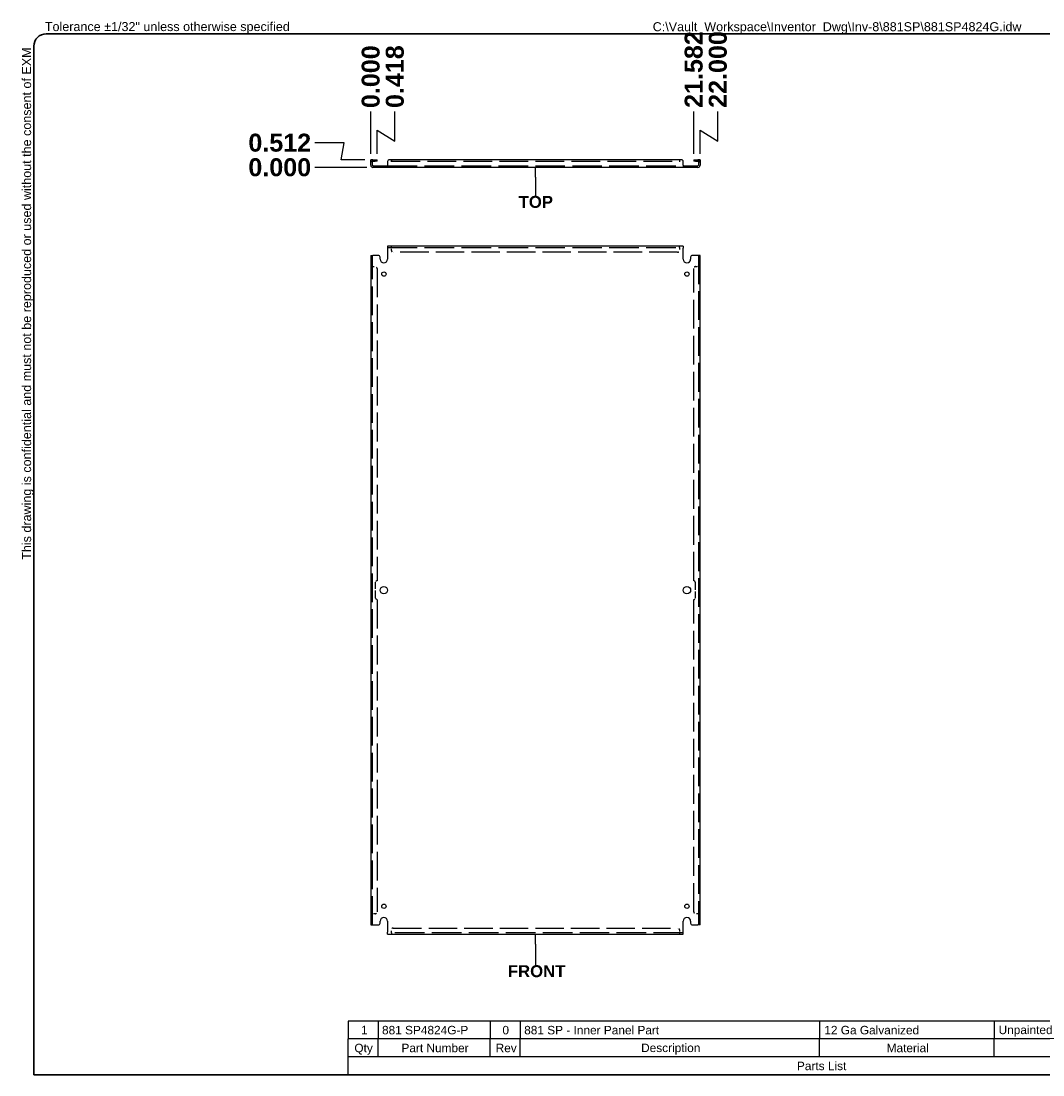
# Model space of a CAD drawing. Header units: inches. Extents: x 3 to 112, y 3 to 73.
# Tile 1 of 2: x 3 to 71, y 3 to 73. Entities that reach past the tile are written whole.
import ezdxf

# ---------------------------------------------------------------- set-up
doc = ezdxf.new("R2010")
doc.units = ezdxf.units.IN
doc.header["$LTSCALE"] = 10
doc.header["$MEASUREMENT"] = 0
doc.linetypes.add('DASHED_SPACE', pattern=[0.2067, 0.1654, -0.0413])
doc.layers.get('0').update_dxf_attribs({"lineweight": 25})
for name, color, linetype, lineweight in [('Dimensions(ANSI)', 7, 'Continuous', 25), ('Hidden Edges(ANSI)', 7, 'DASHED_SPACE', 25), ('Sketch Geometry(ANSI)', 7, 'Continuous', 25), ('Symbols(ANSI)', 7, 'Continuous', 25), ('Visible Edges(ANSI)', 7, 'Continuous', 25)]:
    doc.layers.add(name, color=color, linetype=linetype, lineweight=lineweight)
doc.styles.add('Current-ANSI', font='arial.ttf')
doc.styles.add('Dimension-ANSI', font='arialbd.ttf')
doc.styles.add('Part List-ANSI', font='arial.ttf')
doc.dimstyles.new('INCH-ANSI', dxfattribs={"dimscale": 10, "dimtxt": 0.12, "dimasz": 0.098425, "dimexe": 0.04, "dimexo": 0.04, "dimgap": 0.031496, "dimtad": 0, "dimtih": 1, "dimtoh": 1, "dimdec": 3, "dimrnd": 1e-08, "dimzin": 0, "dimdsep": 46, "dimtxsty": 'Dimension-ANSI', "dimcen": 0.09, "dimdle": 0.312, "dimclrd": 179, "dimclre": 179, "dimclrt": 7, "dimadec": 1, "dimazin": 0, "dimtfac": 1, "dimtdec": 3, "dimtofl": 0, "dimtmove": 0, "dimatfit": 3, "dimfxl": 1, "dimtolj": 1, "dimtzin": 4, "dimlwd": 25, "dimlwe": 25, "dimarcsym": 0})
doc.dimstyles.new('INCH-ANSI-VERTICAL', dxfattribs={"dimscale": 10, "dimtxt": 0.12, "dimasz": 0.098425, "dimexe": 0.04, "dimexo": 0.04, "dimgap": 0.031496, "dimtad": 0, "dimtih": 1, "dimtoh": 1, "dimdec": 3, "dimrnd": 1e-08, "dimzin": 0, "dimdsep": 46, "dimtxsty": 'Dimension-ANSI', "dimcen": 0.09, "dimdle": 0.312, "dimclrd": 179, "dimclre": 179, "dimclrt": 7, "dimadec": 1, "dimazin": 0, "dimtfac": 1, "dimtdec": 3, "dimtofl": 0, "dimtmove": 0, "dimatfit": 3, "dimfxl": 1, "dimtolj": 1, "dimtzin": 4, "dimlwd": 25, "dimlwe": 25, "dimarcsym": 0})

# ---------------------------------------------------------------- blocks, each defined once
blk = doc.blocks.new('Parts List')
at = {"layer": 'Symbols(ANSI)'}
for p, q in [((13.023, 0.795), (3.548, 0.795)), ((3.548, 0.795), (3.548, 0.615)), ((3.848, 0.795), (3.848, 0.615)), ((4.973, 0.795), (4.973, 0.615)), ((5.273, 0.795), (5.273, 0.615)), ((8.273, 0.795), (8.273, 0.615)), ((10.023, 0.795), (10.023, 0.615)), ((11.523, 0.795), (11.523, 0.615)), ((13.023, 0.795), (13.023, 0.615)), ((13.023, 0.615), (3.548, 0.615)), ((3.548, 0.435), (3.548, 0.615)), ((3.848, 0.435), (3.848, 0.615)), ((4.973, 0.435), (4.973, 0.615)), ((5.273, 0.435), (5.273, 0.615)), ((8.273, 0.435), (8.273, 0.615)), ((10.023, 0.435), (10.023, 0.615)), ((11.523, 0.435), (11.523, 0.615)), ((13.023, 0.435), (13.023, 0.615)), ((3.548, 0.255), (3.548, 0.435)), ((13.023, 0.435), (3.548, 0.435)), ((13.023, 0.255), (13.023, 0.435)), ((13.023, 0.255), (3.548, 0.255))]:
    blk.add_line(p, q, dxfattribs=at)
at = {"layer": 'Symbols(ANSI)', "char_height": 0.085, "attachment_point": 7, "line_spacing_factor": 0.25, "style": 'Part List-ANSI'}
for s, insert in [('1', (3.678, 0.662)), ('881 SP4824G-P', (3.888, 0.66)), ('0', (5.095, 0.66)), ('881 SP - Inner Panel Part', (5.313, 0.66)), ('12 Ga Galvanized', (8.321, 0.66)), ('Unpainted', (10.068, 0.638)), ('Galvanized', (11.565, 0.66)), ('Qty', (3.611, 0.456)), ('Part Number', (4.083, 0.481)), ('Rev', (5.027, 0.481)), ('Description', (6.485, 0.458)), ('Material', (8.946, 0.481)), ('Color', (10.637, 0.48)), ('Finish', (12.125, 0.481)), ('Parts List', (8.047, 0.301))]:
    blk.add_mtext(s, dxfattribs=dict(at, insert=insert))
blk = doc.blocks.new('Datum Identifier1')
at = {"layer": 'Symbols(ANSI)', "color": 7, "linetype": 'Continuous', "lineweight": 25}
for p, q in [((5.425, 1.566), (5.425, 1.664)), ((5.425, 1.566), (5.425, 1.541)), ((5.425, 1.541), (5.425, 1.357))]:
    blk.add_line(p, q, dxfattribs=at)
at = {"layer": 'Symbols(ANSI)', "color": 7, "insert": (5.149, 1.233), "char_height": 0.12, "attachment_point": 7, "line_spacing_factor": 0.25, "style": 'Dimension-ANSI'}
blk.add_mtext('FRONT', dxfattribs=at)
blk = doc.blocks.new('Datum Identifier2')
at = {"layer": 'Symbols(ANSI)', "color": 7, "linetype": 'Continuous', "lineweight": 25}
for p, q in [((5.425, 9.254), (5.425, 9.353)), ((5.425, 9.254), (5.425, 9.253)), ((5.425, 9.253), (5.425, 9.069))]:
    blk.add_line(p, q, dxfattribs=at)
at = {"layer": 'Symbols(ANSI)', "color": 7, "insert": (5.257, 8.945), "char_height": 0.12, "attachment_point": 7, "line_spacing_factor": 0.25, "style": 'Dimension-ANSI'}
blk.add_mtext('TOP', dxfattribs=at)
blk = doc.blocks.new('*D12')
at = {"layer": 'Defpoints', "color": 0, "linetype": 'Continuous', "transparency": 16777216}
for p in [(26.495, 66.924), (26.495, 63.713), (26.495, 63.713)]:
    blk.add_point(p, dxfattribs=at)
at = {"layer": 'Dimensions(ANSI)', "color": 179, "linetype": 'Continuous', "lineweight": 25, "transparency": 16777216}
blk.add_line((26.495, 64.113), (26.495, 66.924), dxfattribs=at)
at = {"layer": 'Dimensions(ANSI)', "color": 7, "linetype": 'Continuous', "lineweight": 25, "transparency": 16777216, "insert": (26.495, 69.26), "char_height": 1.2, "attachment_point": 5, "rotation": 90, "style": 'Dimension-ANSI'}
blk.add_mtext('\\A1;0.000', dxfattribs=at)
blk = doc.blocks.new('*D13')
at = {"layer": 'Defpoints', "color": 0, "linetype": 'Continuous', "transparency": 16777216}
for p in [(28.107, 66.924), (26.495, 63.713), (26.913, 63.713)]:
    blk.add_point(p, dxfattribs=at)
at = {"layer": 'Dimensions(ANSI)', "color": 179, "linetype": 'Continuous', "lineweight": 25, "transparency": 16777216}
for p, q in [((28.107, 64.955), (28.107, 66.924)), ((26.913, 64.113), (26.913, 65.681)), ((26.913, 65.681), (28.107, 64.955))]:
    blk.add_line(p, q, dxfattribs=at)
at = {"layer": 'Dimensions(ANSI)', "color": 7, "linetype": 'Continuous', "lineweight": 25, "transparency": 16777216, "insert": (28.107, 69.263), "char_height": 1.2, "attachment_point": 5, "rotation": 90, "style": 'Dimension-ANSI'}
blk.add_mtext('\\A1;0.418', dxfattribs=at)
blk = doc.blocks.new('*D14')
at = {"layer": 'Defpoints', "color": 0, "linetype": 'Continuous', "transparency": 16777216}
for p in [(48.077, 66.924), (26.495, 63.713), (48.077, 63.713)]:
    blk.add_point(p, dxfattribs=at)
at = {"layer": 'Dimensions(ANSI)', "color": 179, "linetype": 'Continuous', "lineweight": 25, "transparency": 16777216}
blk.add_line((48.077, 64.113), (48.077, 66.924), dxfattribs=at)
at = {"layer": 'Dimensions(ANSI)', "color": 7, "linetype": 'Continuous', "lineweight": 25, "transparency": 16777216, "insert": (48.077, 69.739), "char_height": 1.2, "attachment_point": 5, "rotation": 90, "style": 'Dimension-ANSI'}
blk.add_mtext('\\A1;21.582', dxfattribs=at)
blk = doc.blocks.new('*D15')
at = {"layer": 'Defpoints', "color": 0, "linetype": 'Continuous', "transparency": 16777216}
for p in [(49.689, 66.924), (26.495, 63.713), (48.495, 63.713)]:
    blk.add_point(p, dxfattribs=at)
at = {"layer": 'Dimensions(ANSI)', "color": 179, "linetype": 'Continuous', "lineweight": 25, "transparency": 16777216}
for p, q in [((49.689, 64.955), (49.689, 66.924)), ((48.495, 64.113), (48.495, 65.681)), ((48.495, 65.681), (49.689, 64.955))]:
    blk.add_line(p, q, dxfattribs=at)
at = {"layer": 'Dimensions(ANSI)', "color": 7, "linetype": 'Continuous', "lineweight": 25, "transparency": 16777216, "insert": (49.689, 69.74), "char_height": 1.2, "attachment_point": 5, "rotation": 90, "style": 'Dimension-ANSI'}
blk.add_mtext('\\A1;22.000', dxfattribs=at)
blk = doc.blocks.new('*D20')
at = {"layer": 'Defpoints', "color": 0, "linetype": 'Continuous', "transparency": 16777216}
for p in [(22.749, 63.201), (26.631, 63.201), (26.631, 63.201)]:
    blk.add_point(p, dxfattribs=at)
at = {"layer": 'Dimensions(ANSI)', "color": 179, "linetype": 'Continuous', "lineweight": 25, "transparency": 16777216}
blk.add_line((26.231, 63.201), (22.749, 63.201), dxfattribs=at)
at = {"layer": 'Dimensions(ANSI)', "color": 7, "linetype": 'Continuous', "lineweight": 25, "transparency": 16777216, "insert": (20.413, 63.201), "char_height": 1.2, "attachment_point": 5, "style": 'Dimension-ANSI'}
blk.add_mtext('\\A1;0.000', dxfattribs=at)
blk = doc.blocks.new('*D21')
at = {"layer": 'Defpoints', "color": 0, "linetype": 'Continuous', "transparency": 16777216}
for p in [(22.749, 64.844), (26.495, 63.713), (26.631, 63.201)]:
    blk.add_point(p, dxfattribs=at)
at = {"layer": 'Dimensions(ANSI)', "color": 179, "linetype": 'Continuous', "lineweight": 25, "transparency": 16777216}
for p, q in [((24.717, 64.844), (22.749, 64.844)), ((24.526, 63.713), (24.717, 64.844)), ((26.095, 63.713), (24.526, 63.713))]:
    blk.add_line(p, q, dxfattribs=at)
at = {"layer": 'Dimensions(ANSI)', "color": 7, "linetype": 'Continuous', "lineweight": 25, "transparency": 16777216, "insert": (20.414, 64.844), "char_height": 1.2, "attachment_point": 5, "style": 'Dimension-ANSI'}
blk.add_mtext('\\A1;0.512', dxfattribs=at)
blk = doc.blocks.new('Borders EXM - B (Inch)')
at = {"layer": 'Sketch Geometry(ANSI)', "linetype": 'Continuous', "lineweight": 35}
for p, q in [((16.398, 10.692), (0.523, 10.692)), ((0.398, 10.567), (0.398, 0.255)), ((0.398, 0.255), (16.398, 0.255))]:
    blk.add_line(p, q, dxfattribs=at)
blk.add_arc((0.523, 10.567), 0.125, 90, 180, dxfattribs=at)
at = {"layer": 'Symbols(ANSI)', "color": 7, "insert": (0.509, 10.692), "char_height": 0.09, "attachment_point": 7, "style": 'Current-ANSI'}
blk.add_mtext('Tolerance ±1/32" unless otherwise specified', dxfattribs=at)
at = {"layer": 'Symbols(ANSI)', "color": 7, "insert": (0.398, 5.419), "char_height": 0.09, "attachment_point": 7, "rotation": 90, "style": 'Current-ANSI'}
blk.add_mtext('This drawing is confidential and must not be reproduced or used without the consent of EXM', dxfattribs=at)
at = {"layer": 'Symbols(ANSI)', "color": 7, "style": 'Current-ANSI'}
blk.add_attdef('FILENAME_AND_PATH_001', (6.601, 10.718), '', height=0.09, dxfattribs=at)

msp = doc.modelspace()

# ---------------------------------------------------------------- linework, layer by layer
at = {"layer": 'Hidden Edges(ANSI)', "ltscale": 0.029899}
for p, q in [((26.5998, 63.5767), (26.4948, 63.5767)), ((26.8193, 63.7129), (26.8193, 63.6079)), ((48.1703, 63.7129), (48.1703, 63.6079)), ((48.3898, 63.5767), (48.4948, 63.5767)), ((27.2248, 63.2009), (27.2248, 63.3059)), ((27.5148, 63.2009), (27.5148, 63.3059)), ((47.4748, 63.3059), (47.4748, 63.2009)), ((47.7648, 63.3059), (47.7648, 63.2009)), ((27.8696, 57.8391), (27.8696, 57.9441)), ((27.8698, 57.8391), (27.8698, 57.9441)), ((47.1198, 57.8391), (47.1198, 57.9441)), ((47.12, 57.8391), (47.12, 57.9441)), ((26.5998, 56.5693), (26.4948, 56.5693)), ((26.5998, 56.5691), (26.4948, 56.5691)), ((48.3898, 56.5693), (48.4948, 56.5693)), ((48.3898, 56.5691), (48.4948, 56.5691)), ((26.5998, 13.3191), (26.4948, 13.3191)), ((26.5998, 13.3189), (26.4948, 13.3189)), ((48.3898, 13.3191), (48.4948, 13.3191)), ((48.3898, 13.3189), (48.4948, 13.3189)), ((27.8696, 12.0491), (27.8696, 11.9441)), ((27.8698, 12.0491), (27.8698, 11.9441)), ((47.1198, 12.0491), (47.1198, 11.9441)), ((47.12, 12.0491), (47.12, 11.9441))]:
    msp.add_line(p, q, dxfattribs=at)
at = {"layer": 'Hidden Edges(ANSI)', "ltscale": 1.164127}
msp.add_line((27.8698, 63.6079), (47.1198, 63.6079), dxfattribs=at)
at = {"layer": 'Hidden Edges(ANSI)', "ltscale": 1.194364}
for p, q in [((27.6198, 63.3059), (47.3698, 63.3059)), ((27.6198, 57.8391), (47.3698, 57.8391)), ((47.3698, 12.0491), (27.6198, 12.0491))]:
    msp.add_line(p, q, dxfattribs=at)
at = {"layer": 'Hidden Edges(ANSI)', "ltscale": 0.013812}
for p, q in [((27.8698, 57.8391), (27.8698, 57.8081)), ((47.1198, 57.8391), (47.1198, 57.8081)), ((26.5998, 56.5691), (26.6308, 56.5691)), ((48.3898, 56.5691), (48.3588, 56.5691)), ((26.5998, 13.3191), (26.6308, 13.3191)), ((48.3898, 13.3191), (48.3588, 13.3191)), ((27.8698, 12.0491), (27.8698, 12.0801)), ((47.1198, 12.0491), (47.1198, 12.0801))]:
    msp.add_line(p, q, dxfattribs=at)
at = {"layer": 'Hidden Edges(ANSI)', "ltscale": 0.044756}
for p, q in [((27.8698, 57.6511), (27.8698, 57.8081)), ((47.1198, 57.8081), (47.1198, 57.6511)), ((26.6308, 56.5691), (26.7878, 56.5691)), ((48.2018, 56.5691), (48.3588, 56.5691)), ((26.7878, 13.3191), (26.6308, 13.3191)), ((48.3588, 13.3191), (48.2018, 13.3191)), ((27.8698, 12.0801), (27.8698, 12.2371)), ((47.1198, 12.2371), (47.1198, 12.0801))]:
    msp.add_line(p, q, dxfattribs=at)
at = {"layer": 'Hidden Edges(ANSI)', "ltscale": 1.159807}
for p, q in [((26.5998, 12.5691), (26.5998, 57.3191)), ((48.3898, 57.3191), (48.3898, 12.5691))]:
    msp.add_line(p, q, dxfattribs=at)
at = {"layer": 'Hidden Edges(ANSI)', "ltscale": 1.149008}
for p, q in [((46.9948, 57.5261), (27.9948, 57.5261)), ((27.9948, 12.3621), (46.9948, 12.3621))]:
    msp.add_line(p, q, dxfattribs=at)
at = {"layer": 'Hidden Edges(ANSI)', "ltscale": 1.16529}
for p, q in [((26.9128, 56.4441), (26.9128, 35.5691)), ((48.0768, 35.5691), (48.0768, 56.4441)), ((26.9128, 34.3191), (26.9128, 13.4441)), ((48.0768, 13.4441), (48.0768, 34.3191))]:
    msp.add_line(p, q, dxfattribs=at)
at = {"layer": 'Hidden Edges(ANSI)', "ltscale": 0.303604}
for p, q in [((26.8193, 34.4126), (26.8193, 35.4756)), ((48.1703, 35.4756), (48.1703, 34.4126))]:
    msp.add_line(p, q, dxfattribs=at)
at = {"layer": 'Hidden Edges(ANSI)', "ltscale": 0.051999}
for centre, start, end in [((26.6308, 63.5769), 103.17589, 180), ((48.3588, 63.5769), 0, 76.82411)]:
    msp.add_arc(centre, 0.136, start, end, dxfattribs=at)
at = {"layer": 'Hidden Edges(ANSI)', "ltscale": 0.055998}
for centre, start, end in [((27.9948, 57.6511), 180, 270), ((46.9948, 57.6511), 270, 0), ((26.7878, 56.4441), 0, 90), ((48.2018, 56.4441), 90, 180), ((26.7878, 13.4441), 270, 0), ((48.2018, 13.4441), 180, 270), ((27.9948, 12.2371), 90, 180), ((46.9948, 12.2371), 0, 90)]:
    msp.add_arc(centre, 0.125, start, end, dxfattribs=at)
at = {"layer": 'Hidden Edges(ANSI)', "ltscale": 0.041861}
for centre, start, end in [((26.9128, 35.4756), 90, 180), ((48.0768, 35.4756), 0, 90), ((26.9128, 34.4126), 180, 270), ((48.0768, 34.4126), 270, 0)]:
    msp.add_arc(centre, 0.0935, start, end, dxfattribs=at)
at = {"layer": 'Visible Edges(ANSI)'}
for p, q in [((26.4948, 63.5879), (26.4948, 63.7129)), ((26.5998, 63.7129), (26.4948, 63.7129)), ((26.4948, 63.3369), (26.4948, 63.5879)), ((26.5998, 63.7129), (26.5998, 63.5879)), ((26.5998, 63.3369), (26.5998, 63.5879)), ((26.6308, 63.7129), (26.7878, 63.7129)), ((26.6308, 63.6079), (26.7878, 63.6079)), ((26.7878, 63.7129), (26.9128, 63.7129)), ((26.9128, 63.6079), (26.7878, 63.6079)), ((26.9128, 63.6079), (26.9128, 63.7129)), ((27.6198, 63.5879), (27.6198, 63.3369)), ((27.8696, 63.7129), (27.7448, 63.7129)), ((27.8696, 63.5767), (27.8696, 63.7129)), ((27.8698, 63.5767), (27.8696, 63.5767)), ((47.1198, 63.7129), (27.8698, 63.7129)), ((27.8698, 63.7129), (27.8698, 63.5769)), ((27.8698, 63.5769), (27.8698, 63.5767)), ((47.1198, 63.7129), (47.1198, 63.5769)), ((47.1198, 63.5767), (47.1198, 63.5769)), ((47.12, 63.5767), (47.1198, 63.5767)), ((47.2448, 63.7129), (47.12, 63.7129)), ((47.12, 63.7129), (47.12, 63.5767)), ((47.3698, 63.3369), (47.3698, 63.5879)), ((48.0768, 63.7129), (48.2018, 63.7129)), ((48.0768, 63.7129), (48.0768, 63.6079)), ((48.2018, 63.6079), (48.0768, 63.6079)), ((48.2018, 63.7129), (48.3588, 63.7129)), ((48.2018, 63.6079), (48.3588, 63.6079)), ((48.3898, 63.5879), (48.3898, 63.7129)), ((48.4948, 63.7129), (48.3898, 63.7129)), ((48.3898, 63.5879), (48.3898, 63.3369)), ((48.4948, 63.7129), (48.4948, 63.5879)), ((48.4948, 63.5879), (48.4948, 63.3369)), ((26.6308, 63.3059), (26.9948, 63.3059)), ((26.9948, 63.2009), (26.6308, 63.2009)), ((26.9948, 63.3059), (27.1198, 63.3059)), ((27.1198, 63.2009), (26.9948, 63.2009)), ((27.1198, 63.2009), (27.1198, 63.3059)), ((27.1198, 63.3059), (27.6198, 63.3059)), ((27.6198, 63.2009), (27.1198, 63.2009)), ((27.6198, 63.3369), (27.6198, 63.2009)), ((47.3698, 63.2009), (27.6198, 63.2009)), ((47.3698, 63.3369), (47.3698, 63.2009)), ((47.3698, 63.3059), (47.8698, 63.3059)), ((47.8698, 63.2009), (47.3698, 63.2009)), ((47.8698, 63.3059), (47.9948, 63.3059)), ((47.8698, 63.3059), (47.8698, 63.2009)), ((47.9948, 63.2009), (47.8698, 63.2009)), ((47.9948, 63.3059), (48.3588, 63.3059)), ((48.3588, 63.2009), (47.9948, 63.2009)), ((47.3698, 57.9441), (27.6198, 57.9441)), ((27.6198, 57.9441), (27.6198, 57.8081)), ((27.6198, 57.8081), (27.6198, 57.0691)), ((47.3698, 57.9441), (47.3698, 57.8081)), ((47.3698, 57.0691), (47.3698, 57.8081)), ((26.4948, 57.3191), (26.6308, 57.3191)), ((26.4948, 57.3191), (26.4948, 12.5691)), ((26.9948, 57.3191), (26.6308, 57.3191)), ((27.1198, 57.0691), (27.1198, 57.1941)), ((47.8698, 57.1941), (47.8698, 57.0691)), ((48.3588, 57.3191), (47.9948, 57.3191)), ((48.4948, 57.3191), (48.3588, 57.3191)), ((48.4948, 12.5691), (48.4948, 57.3191)), ((27.1198, 12.6941), (27.1198, 12.8191)), ((27.6198, 12.8191), (27.6198, 12.0801)), ((47.3698, 12.0801), (47.3698, 12.8191)), ((47.8698, 12.8191), (47.8698, 12.6941)), ((26.4948, 12.5691), (26.6308, 12.5691)), ((26.6308, 12.5691), (26.9948, 12.5691)), ((27.6198, 11.9441), (27.6198, 12.0801)), ((47.3698, 11.9441), (47.3698, 12.0801)), ((47.9948, 12.5691), (48.3588, 12.5691)), ((48.4948, 12.5691), (48.3588, 12.5691)), ((27.6198, 11.9441), (47.3698, 11.9441))]:
    msp.add_line(p, q, dxfattribs=at)
for centre, radius in [((27.3698, 56.0691), 0.145), ((47.6198, 56.0691), 0.145), ((27.3698, 34.9441), 0.25), ((47.6198, 34.9441), 0.25), ((27.3698, 13.8191), 0.145), ((47.6198, 13.8191), 0.145)]:
    msp.add_circle(centre, radius, dxfattribs=at)
for centre, radius, start, end in [((26.6308, 63.5769), 0.136, 90, 103.17589), ((26.6308, 63.5769), 0.031, 90, 180), ((27.7448, 63.5879), 0.125, 90, 180), ((47.2448, 63.5879), 0.125, 0, 90), ((48.3588, 63.5769), 0.136, 76.82411, 90), ((48.3588, 63.5769), 0.031, 0, 90), ((26.6308, 63.3369), 0.136, 180, 270), ((26.6308, 63.3369), 0.031, 180, 270), ((48.3588, 63.3369), 0.136, 270, 0), ((48.3588, 63.3369), 0.031, 270, 0), ((26.9948, 57.1941), 0.125, 0, 90), ((27.3698, 57.0691), 0.25, 180, 0), ((47.6198, 57.0691), 0.25, 180, 0), ((47.9948, 57.1941), 0.125, 90, 180), ((26.9948, 12.6941), 0.125, 270, 0), ((27.3698, 12.8191), 0.25, 0, 180), ((47.6198, 12.8191), 0.25, 0, 180), ((47.9948, 12.6941), 0.125, 180, 270)]:
    msp.add_arc(centre, radius, start, end, dxfattribs=at)

# ---------------------------------------------------------------- block references
at = {"xscale": 6.66666666, "yscale": 6.66666666, "zscale": 6.66666666}
msp.add_blockref('Borders EXM - B (Inch)', (1.3262, 0.8485), dxfattribs=at).add_auto_attribs({'FILENAME_AND_PATH_001': 'C:\\Vault_Workspace\\Inventor_Dwg\\Inv-8\\881SP\\881SP4824G.idw'})
at = {"layer": 'Symbols(ANSI)', "xscale": 6.66666666, "yscale": 6.66666666, "zscale": 6.66666666}
for name in ['Datum Identifier2', 'Datum Identifier1', 'Parts List']:
    msp.add_blockref(name, (1.3262, 0.8485), dxfattribs=at)

# ---------------------------------------------------------------- dimensions: what is measured, and where the dimension line sits
at = {"layer": 'Dimensions(ANSI)', "color": 179, "linetype": 'Continuous', "lineweight": 25, "true_color": 0x262658}
for feature_location, offset, dtype, origin, dimstyle, picture, middle in [((48.4948, 63.7129), (1.1946, 3.2108), 1, (26.4948, 63.7129), 'INCH-ANSI-VERTICAL', '*D15', (49.6894, 69.7401)), ((48.0768, 63.7129), (0, 3.2108), 1, (26.4948, 63.7129), 'INCH-ANSI-VERTICAL', '*D14', (48.0768, 69.7393)), ((26.4948202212, 63.7128915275), (0, 3.2107765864), 1, (26.4948202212, 63.7128915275), 'INCH-ANSI-VERTICAL', '*D12', (26.4948202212, 69.2596383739)), ((26.9128, 63.7129), (1.1943, 3.2108), 1, (26.4948, 63.7129), 'INCH-ANSI-VERTICAL', '*D13', (28.1071, 69.2633)), ((26.4948, 63.7129), (-3.7462, 1.1313), 0, (26.6308, 63.2009), 'INCH-ANSI', '*D21', (20.4135, 64.8442)), ((26.6308202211, 63.200891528), (-3.8821642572, 0), 0, (26.6308202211, 63.200891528), 'INCH-ANSI', '*D20', (20.4126857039, 63.200891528))]:
    dim = msp.add_ordinate_dim(feature_location=feature_location, offset=offset, dtype=dtype, origin=origin, dimstyle=dimstyle, override={"dimgap": 0.031496, "dimtad": 0, "dimdec": 3, "dimlfac": 1, "dimtol": 0, "dimlim": 0, "dimtp": 0, "dimtm": 0, "dimtdec": 3}, dxfattribs=at)
    dim.commit()
    dim.dimension.update_dxf_attribs({"geometry": picture, "text_midpoint": middle})

doc.saveas('drawing.dxf')
